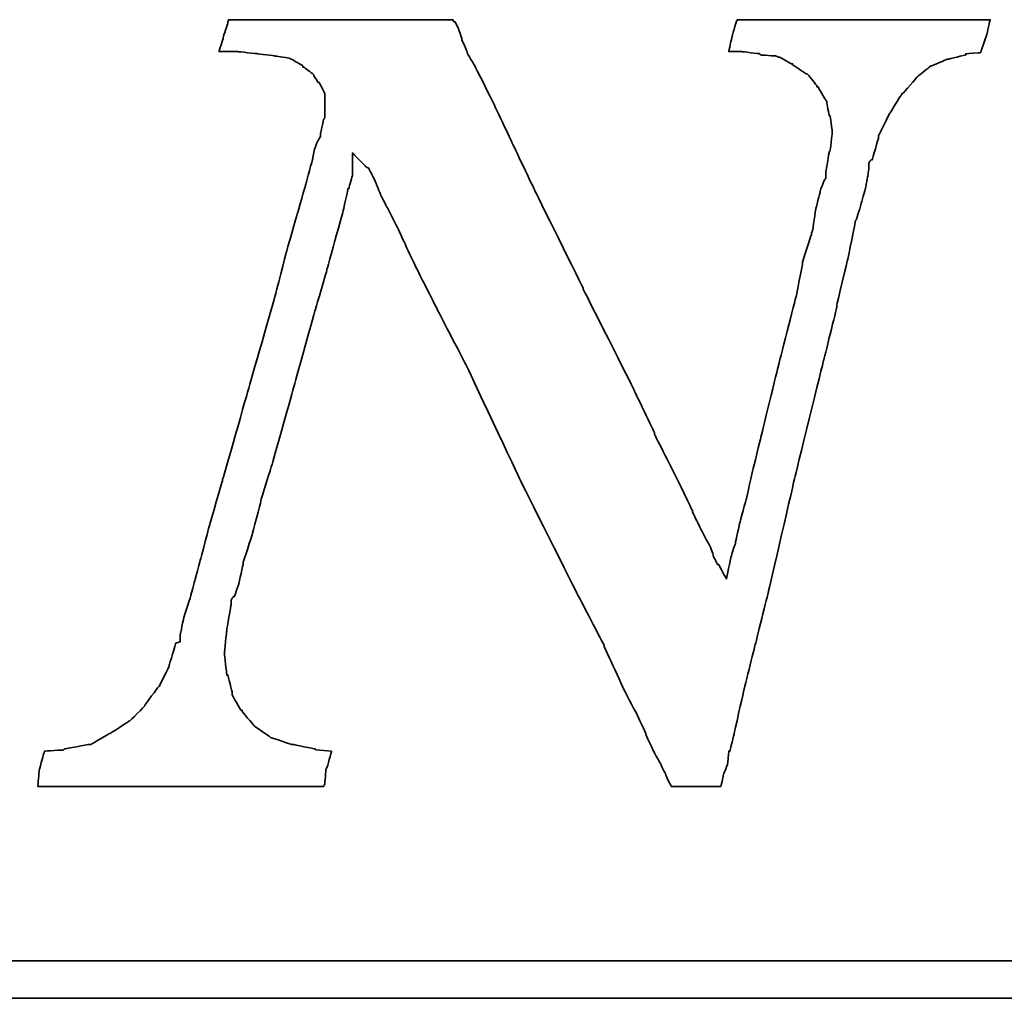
# Model space of a CAD drawing. Header units: millimetres. Extents: x 16 to 337, y -29 to 65.
# Tile 47 of 53: x 270.28 to 272.62, y 1.74 to 4.07. Entities that reach past the tile are written whole.
import ezdxf

# ---------------------------------------------------------------- set-up
doc = ezdxf.new("R2010")
doc.units = ezdxf.units.MM
doc.header["$LTSCALE"] = 0.15
doc.layers.add('DIM', color=4, linetype='CONTINUOUS')
doc.layers.add('layer 1', color=7, linetype='CONTINUOUS')

# ---------------------------------------------------------------- blocks, each defined once
blk = doc.blocks.new('TBI MOTION logo(完整正式版)')
at = {"layer": 'layer 1', "color": 22, "lineweight": 35}
for points, knots in [([(58.92625, -7.91875), (58.92625, -7.91875), (58.58625, -7.89375), (58.58625, -7.89375), (58.58625, -7.89375), (58.58625, -7.89375), (58.56625, -7.87125), (58.56625, -7.87125), (58.56625, -7.87125), (58.56625, -7.87125), (58.08375, -7.77375), (58.08375, -7.77375), (58.08375, -7.77375), (58.08375, -7.77375), (58.06125, -7.77375), (58.06125, -7.77375), (58.06125, -7.77375), (58.06125, -7.77375), (57.62625, -7.63125), (57.62625, -7.63125), (57.62625, -7.63125), (57.62625, -7.63125), (57.60625, -7.63125), (57.60625, -7.63125), (57.60625, -7.63125), (57.60625, -7.63125), (57.58125, -7.60625), (57.58125, -7.60625), (57.58125, -7.60625), (57.58125, -7.60625), (57.26625, -7.38875), (57.26625, -7.38875), (57.26625, -7.38875), (57.26625, -7.38875), (57.24625, -7.36875), (57.24625, -7.36875), (57.24625, -7.36875), (57.24625, -7.36875), (57.22125, -7.34375), (57.22125, -7.34375), (57.22125, -7.34375), (57.22125, -7.34375), (56.98125, -7.05375), (56.98125, -7.05375), (56.98125, -7.05375), (56.98125, -7.05375), (56.98125, -7.02875), (56.98125, -7.02875), (56.98125, -7.02875), (56.98125, -7.02875), (56.95625, -7.02875), (56.95625, -7.02875), (56.95625, -7.02875), (56.95625, -7.02875), (56.76625, -6.69625), (56.76625, -6.69625), (56.76625, -6.69625), (56.76625, -6.69625), (56.76625, -6.67125), (56.76625, -6.67125), (56.76625, -6.67125), (56.76625, -6.67125), (56.76625, -6.64875), (56.76625, -6.64875), (56.76625, -6.64875), (56.76625, -6.64875), (56.67125, -6.26375), (56.67125, -6.26375), (56.67125, -6.26375), (56.67125, -6.26375), (56.64625, -6.26375), (56.64625, -6.26375), (56.64625, -6.26375), (56.64625, -6.26375), (56.64625, -6.23875), (56.64625, -6.23875), (56.64625, -6.23875), (56.64625, -6.23875), (56.59625, -5.80875), (56.59625, -5.80875), (56.59625, -5.80875), (56.59625, -5.80875), (56.59625, -5.78375), (56.59625, -5.78375), (56.59625, -5.78375), (56.59625, -5.78375), (56.64625, -5.30375), (56.64625, -5.30375), (56.64625, -5.30375), (56.64625, -5.30375), (56.64625, -5.27875), (56.64625, -5.27875), (56.64625, -5.27875), (56.64625, -5.27875), (56.74125, -4.72875), (56.74125, -4.72875), (56.74125, -4.72875), (56.74125, -4.72875), (56.74125, -4.67875), (56.74125, -4.67875), (56.74125, -4.67875), (56.74125, -4.67875), (56.74125, -4.63375), (56.74125, -4.63375), (56.74125, -4.63375), (56.74125, -4.63375), (56.79125, -4.55875), (56.79125, -4.55875), (56.79125, -4.55875), (56.79125, -4.55875), (56.81125, -4.55875), (56.81125, -4.55875), (56.81125, -4.55875), (56.81125, -4.55875), (56.91125, -4.27375), (56.91125, -4.27375), (56.91125, -4.27375), (56.91125, -4.27375), (57.00625, -3.83874), (57.00625, -3.83874), (57.00625, -3.83874), (57.00625, -3.83874), (57.00625, -3.81374), (57.00625, -3.81374), (57.00625, -3.81374), (57.00625, -3.81374), (57.19875, -3.21374), (57.19875, -3.21374), (57.19875, -3.21374), (57.19875, -3.21374), (57.38625, -2.49625), (57.38625, -2.49625), (57.38625, -2.49625), (57.38625, -2.49625), (57.38625, -2.47374), (57.38625, -2.47374), (57.38625, -2.47374), (57.38625, -2.47374), (57.62625, -1.70375), (57.62625, -1.70375), (57.62625, -1.70375), (57.62625, -1.70375), (58.10625, 0.00125), (58.10625, 0.00125), (58.10625, 0.00125), (58.10625, 0.00125), (58.58625, 1.72625), (58.58625, 1.72625), (58.58625, 1.72625), (58.58625, 1.72625), (58.82625, 2.54125), (58.82625, 2.54125), (58.82625, 2.54125), (58.82625, 2.54125), (58.82625, 2.56374), (58.82625, 2.56374), (58.82625, 2.56374), (58.82625, 2.56374), (59.02125, 3.26125), (59.02125, 3.26125), (59.02125, 3.26125), (59.02125, 3.26125), (59.18625, 3.86125), (59.18625, 3.86125), (59.18625, 3.86125), (59.18625, 3.86125), (59.28625, 4.31875), (59.28625, 4.31875), (59.28625, 4.31875), (59.28625, 4.31875), (59.30625, 4.31875), (59.30625, 4.31875), (59.30625, 4.31875), (59.30625, 4.31875), (59.30625, 4.34125), (59.30625, 4.34125), (59.30625, 4.34125), (59.30625, 4.34125), (59.38125, 4.60625), (59.38125, 4.60625), (59.38125, 4.60625), (59.38125, 4.60625), (59.38125, 4.65125), (59.38125, 4.65125), (59.38125, 4.65125), (59.38125, 4.65125), (59.38125, 5.08625), (59.38125, 5.08625), (59.38125, 5.08625), (59.38125, 5.08625), (59.66625, 4.79624), (59.66625, 4.79624), (59.66625, 4.79624), (59.66625, 4.79624), (59.74125, 4.75124), (59.74125, 4.75124), (59.74125, 4.75124), (59.74125, 4.75124), (59.74125, 4.72624), (59.74125, 4.72624), (59.74125, 4.72624), (59.74125, 4.72624), (59.76125, 4.70124), (59.76125, 4.70124), (59.76125, 4.70124), (59.76125, 4.70124), (59.81125, 4.60625), (59.81125, 4.60625), (59.81125, 4.60625), (59.81125, 4.60625), (59.90625, 4.41125), (59.90625, 4.41125), (59.90625, 4.41125), (59.90625, 4.41125), (59.90625, 4.39125), (59.90625, 4.39125), (59.90625, 4.39125), (59.90625, 4.39125), (60.00375, 4.15124), (60.00375, 4.15124), (60.00375, 4.15124), (60.00375, 4.15124), (60.14625, 3.88374), (60.14625, 3.88374), (60.14625, 3.88374), (60.14625, 3.88374), (60.34125, 3.50124), (60.34125, 3.50124), (60.34125, 3.50124), (60.34125, 3.50124), (60.53125, 3.09125), (60.53125, 3.09125), (60.53125, 3.09125), (60.53125, 3.09125), (60.74625, 2.63625), (60.74625, 2.63625), (60.74625, 2.63625), (60.74625, 2.63625), (61.25125, 1.63124), (61.25125, 1.63124), (61.25125, 1.63124), (61.25125, 1.63124), (61.85125, 0.47625), (61.85125, 0.47625), (61.85125, 0.47625), (61.85125, 0.47625), (63.02625, -2.01874), (63.02625, -2.01874), (63.02625, -2.01874), (63.02625, -2.01874), (64.27625, -4.51374), (64.27625, -4.51374), (64.27625, -4.51374), (64.27625, -4.51374), (64.85125, -5.61375), (64.85125, -5.61375), (64.85125, -5.61375), (64.85125, -5.61375), (64.85125, -5.64125), (64.85125, -5.64125), (64.85125, -5.64125), (64.85125, -5.64125), (65.32875, -6.67125), (65.32875, -6.67125), (65.32875, -6.67125), (65.32875, -6.67125), (65.57125, -7.12875), (65.57125, -7.12875), (65.57125, -7.12875), (65.57125, -7.12875), (65.76125, -7.53625), (65.76125, -7.53625), (65.76125, -7.53625), (65.76125, -7.53625), (65.76125, -7.55625), (65.76125, -7.55625), (65.76125, -7.55625), (65.76125, -7.55625), (65.90375, -7.87125), (65.90375, -7.87125), (65.90375, -7.87125), (65.90375, -7.87125), (66.07125, -8.18125), (66.07125, -8.18125), (66.07125, -8.18125), (66.07125, -8.18125), (66.19125, -8.42375), (66.19125, -8.42375), (66.19125, -8.42375), (66.19125, -8.42375), (66.19125, -8.44375), (66.19125, -8.44375), (66.19125, -8.44375), (66.19125, -8.44375), (66.29125, -8.63875), (66.29125, -8.63875), (66.29125, -8.63875), (66.29125, -8.63875), (66.31125, -8.68625), (66.31125, -8.68625), (66.31125, -8.68625), (66.31125, -8.68625), (66.38375, -8.68625), (66.38375, -8.68625), (66.38375, -8.68625), (66.38375, -8.68625), (66.84125, -8.68625), (66.84125, -8.68625), (66.84125, -8.68625), (66.84125, -8.68625), (67.29625, -8.68625), (67.29625, -8.68625), (67.29625, -8.68625), (67.29625, -8.68625), (67.36625, -8.68625), (67.36625, -8.68625), (67.36625, -8.68625), (67.36625, -8.68625), (67.39125, -8.68625), (67.39125, -8.68625), (67.39125, -8.68625), (67.39125, -8.68625), (67.44125, -8.46875), (67.44125, -8.46875), (67.44125, -8.46875), (67.44125, -8.46875), (67.44125, -8.44375), (67.44125, -8.44375), (67.44125, -8.44375), (67.44125, -8.44375), (67.53625, -8.20375), (67.53625, -8.20375), (67.53625, -8.20375), (67.53625, -8.20375), (67.56125, -7.94375), (67.56125, -7.94375), (67.56125, -7.94375), (67.56125, -7.94375), (67.56125, -7.91875), (67.56125, -7.91875), (67.56125, -7.91875), (67.56125, -7.91875), (67.58625, -7.91875), (67.58625, -7.91875), (67.58625, -7.91875), (67.58625, -7.91875), (67.68125, -7.53625), (67.68125, -7.53625), (67.68125, -7.53625), (67.68125, -7.53625), (67.87375, -6.67125), (67.87375, -6.67125), (67.87375, -6.67125), (67.87375, -6.67125), (68.13625, -5.61375), (68.13625, -5.61375), (68.13625, -5.61375), (68.13625, -5.61375), (68.42375, -4.46374), (68.42375, -4.46374), (68.42375, -4.46374), (68.42375, -4.46374), (68.99875, -1.96874), (68.99875, -1.96874), (68.99875, -1.96874), (68.99875, -1.96874), (69.62625, 0.57625), (69.62625, 0.57625), (69.62625, 0.57625), (69.62625, 0.57625), (69.91125, 1.72625), (69.91125, 1.72625), (69.91125, 1.72625), (69.91125, 1.72625), (69.91125, 1.77625), (69.91125, 1.77625), (69.91125, 1.77625), (69.91125, 1.77625), (70.15125, 2.78124), (70.15125, 2.78124), (70.15125, 2.78124), (70.15125, 2.78124), (70.32125, 3.62125), (70.32125, 3.62125), (70.32125, 3.62125), (70.32125, 3.62125), (70.34125, 3.64625), (70.34125, 3.64625), (70.34125, 3.64625), (70.34125, 3.64625), (70.44125, 3.98125), (70.44125, 3.98125), (70.44125, 3.98125), (70.44125, 3.98125), (70.53625, 4.31875), (70.53625, 4.31875), (70.53625, 4.31875), (70.53625, 4.31875), (70.58125, 4.55875), (70.58125, 4.55875), (70.58125, 4.55875), (70.58125, 4.55875), (70.60625, 4.72624), (70.60625, 4.72624), (70.60625, 4.72624), (70.60625, 4.72624), (70.60625, 4.79624), (70.60625, 4.79624), (70.60625, 4.79624), (70.60625, 4.79624), (70.60625, 4.87125), (70.60625, 4.87125), (70.60625, 4.87125), (70.60625, 4.87125), (70.65625, 4.94125), (70.65625, 4.94125), (70.65625, 4.94125), (70.65625, 4.94125), (70.68125, 4.94125), (70.68125, 4.94125), (70.68125, 4.94125), (70.68125, 4.94125), (70.82125, 5.42125), (70.82125, 5.42125), (70.82125, 5.42125), (70.82125, 5.42125), (70.82125, 5.44625), (70.82125, 5.44625), (70.82125, 5.44625), (70.82125, 5.44625), (70.82125, 5.47125), (70.82125, 5.47125), (70.82125, 5.47125), (70.82125, 5.47125), (71.06125, 5.94625), (71.06125, 5.94625), (71.06125, 5.94625), (71.06125, 5.94625), (71.30125, 6.33124), (71.30125, 6.33124), (71.30125, 6.33124), (71.30125, 6.33124), (71.32625, 6.35625), (71.32625, 6.35625), (71.32625, 6.35625), (71.32625, 6.35625), (71.32625, 6.38124), (71.32625, 6.38124), (71.32625, 6.38124), (71.32625, 6.38124), (71.35125, 6.38124), (71.35125, 6.38124), (71.35125, 6.38124), (71.35125, 6.38124), (71.66125, 6.74125), (71.66125, 6.74125), (71.66125, 6.74125), (71.66125, 6.74125), (71.68625, 6.76625), (71.68625, 6.76625), (71.68625, 6.76625), (71.68625, 6.76625), (71.92625, 6.95624), (71.92625, 6.95624), (71.92625, 6.95624), (71.92625, 6.95624), (71.95125, 6.98125), (71.95125, 6.98125), (71.95125, 6.98125), (71.95125, 6.98125), (71.97625, 6.98125), (71.97625, 6.98125), (71.97625, 6.98125), (71.97625, 6.98125), (72.31125, 7.12624), (72.31125, 7.12624), (72.31125, 7.12624), (72.31125, 7.12624), (72.33375, 7.12624), (72.33375, 7.12624), (72.33375, 7.12624), (72.33375, 7.12624), (72.71625, 7.21875), (72.71625, 7.21875), (72.71625, 7.21875), (72.71625, 7.21875), (72.71625, 7.24624), (72.71625, 7.24624), (72.71625, 7.24624), (72.71625, 7.24624), (72.74125, 7.24624), (72.74125, 7.24624), (72.74125, 7.24624), (72.74125, 7.24624), (73.03124, 7.26624), (73.03124, 7.26624), (73.03124, 7.26624), (73.03124, 7.26624), (73.05375, 7.29125), (73.05375, 7.29125), (73.05375, 7.29125), (73.05375, 7.29125), (73.05375, 7.31625), (73.05375, 7.31625), (73.05375, 7.31625), (73.05375, 7.31625), (73.17625, 7.67625), (73.17625, 7.67625), (73.17625, 7.67625), (73.17625, 7.67625), (73.24625, 7.98625), (73.24625, 7.98625), (73.24625, 7.98625), (73.24625, 7.98625), (73.19625, 7.98625), (73.19625, 7.98625), (73.19625, 7.98625), (73.19625, 7.98625), (72.93625, 7.98625), (72.93625, 7.98625), (72.93625, 7.98625), (72.93625, 7.98625), (72.55125, 7.98625), (72.55125, 7.98625), (72.55125, 7.98625), (72.55125, 7.98625), (72.09625, 7.98625), (72.09625, 7.98625), (72.09625, 7.98625), (72.09625, 7.98625), (71.64125, 7.98625), (71.64125, 7.98625), (71.64125, 7.98625), (71.64125, 7.98625), (70.53625, 7.98625), (70.53625, 7.98625), (70.53625, 7.98625), (70.53625, 7.98625), (69.47875, 7.98625), (69.47875, 7.98625), (69.47875, 7.98625), (69.47875, 7.98625), (68.95125, 7.98625), (68.95125, 7.98625), (68.95125, 7.98625), (68.95125, 7.98625), (68.52125, 7.98625), (68.52125, 7.98625), (68.52125, 7.98625), (68.52125, 7.98625), (68.13625, 7.98625), (68.13625, 7.98625), (68.13625, 7.98625), (68.13625, 7.98625), (67.87375, 7.98625), (67.87375, 7.98625), (67.87375, 7.98625), (67.87375, 7.98625), (67.75125, 7.98625), (67.75125, 7.98625), (67.75125, 7.98625), (67.75125, 7.98625), (67.72625, 7.94125), (67.72625, 7.94125), (67.72625, 7.94125), (67.72625, 7.94125), (67.63125, 7.60625), (67.63125, 7.60625), (67.63125, 7.60625), (67.63125, 7.60625), (67.56125, 7.29125), (67.56125, 7.29125), (67.56125, 7.29125), (67.56125, 7.29125), (67.72625, 7.29125), (67.72625, 7.29125), (67.72625, 7.29125), (67.72625, 7.29125), (67.82625, 7.29125), (67.82625, 7.29125), (67.82625, 7.29125), (67.82625, 7.29125), (67.84625, 7.29125), (67.84625, 7.29125), (67.84625, 7.29125), (67.84625, 7.29125), (68.23125, 7.24624), (68.23125, 7.24624), (68.23125, 7.24624), (68.23125, 7.24624), (68.25875, 7.21875), (68.25875, 7.21875), (68.25875, 7.21875), (68.25875, 7.21875), (68.59125, 7.19624), (68.59125, 7.19624), (68.59125, 7.19624), (68.59125, 7.19624), (68.64125, 7.17125), (68.64125, 7.17125), (68.64125, 7.17125), (68.64125, 7.17125), (68.66625, 7.17125), (68.66625, 7.17125), (68.66625, 7.17125), (68.66625, 7.17125), (68.92625, 7.02624), (68.92625, 7.02624), (68.92625, 7.02624), (68.92625, 7.02624), (68.95125, 7.02624), (68.95125, 7.02624), (68.95125, 7.02624), (68.95125, 7.02624), (68.95125, 7.00624), (68.95125, 7.00624), (68.95125, 7.00624), (68.95125, 7.00624), (69.23875, 6.81125), (69.23875, 6.81125), (69.23875, 6.81125), (69.23875, 6.81125), (69.26625, 6.81125), (69.26625, 6.81125), (69.26625, 6.81125), (69.26625, 6.81125), (69.28625, 6.78625), (69.28625, 6.78625), (69.28625, 6.78625), (69.28625, 6.78625), (69.47875, 6.54875), (69.47875, 6.54875), (69.47875, 6.54875), (69.47875, 6.54875), (69.47875, 6.52375), (69.47875, 6.52375), (69.47875, 6.52375), (69.47875, 6.52375), (69.50625, 6.52375), (69.50625, 6.52375), (69.50625, 6.52375), (69.50625, 6.52375), (69.67125, 6.23625), (69.67125, 6.23625), (69.67125, 6.23625), (69.67125, 6.23625), (69.69375, 6.21125), (69.69375, 6.21125), (69.69375, 6.21125), (69.69375, 6.21125), (69.69375, 6.18625), (69.69375, 6.18625), (69.69375, 6.18625), (69.69375, 6.18625), (69.74625, 5.89875), (69.74625, 5.89875), (69.74625, 5.89875), (69.74625, 5.89875), (69.76625, 5.89875), (69.76625, 5.89875), (69.76625, 5.89875), (69.76625, 5.89875), (69.81375, 5.56625), (69.81375, 5.56625), (69.81375, 5.56625), (69.81375, 5.56625), (69.81375, 5.54125), (69.81375, 5.54125), (69.81375, 5.54125), (69.81375, 5.54125), (69.81375, 5.51625), (69.81375, 5.51625), (69.81375, 5.51625), (69.81375, 5.51625), (69.76625, 5.13125), (69.76625, 5.13125), (69.76625, 5.13125), (69.76625, 5.13125), (69.74625, 5.10874), (69.74625, 5.10874), (69.74625, 5.10874), (69.74625, 5.10874), (69.67125, 4.65125), (69.67125, 4.65125), (69.67125, 4.65125), (69.67125, 4.65125), (69.67125, 4.55875), (69.67125, 4.55875), (69.67125, 4.55875), (69.67125, 4.55875), (69.67125, 4.53125), (69.67125, 4.53125), (69.67125, 4.53125), (69.67125, 4.53125), (69.64625, 4.50874), (69.64625, 4.50874), (69.64625, 4.50874), (69.64625, 4.50874), (69.55125, 4.27125), (69.55125, 4.27125), (69.55125, 4.27125), (69.55125, 4.27125), (69.55125, 4.24625), (69.55125, 4.24625), (69.55125, 4.24625), (69.55125, 4.24625), (69.45375, 3.86125), (69.45375, 3.86125), (69.45375, 3.86125), (69.45375, 3.86125), (69.38625, 3.40624), (69.38625, 3.40624), (69.38625, 3.40624), (69.38625, 3.40624), (69.35875, 3.33125), (69.35875, 3.33125), (69.35875, 3.33125), (69.35875, 3.33125), (69.35875, 3.30875), (69.35875, 3.30875), (69.35875, 3.30875), (69.35875, 3.30875), (69.16625, 2.71125), (69.16625, 2.71125), (69.16625, 2.71125), (69.16625, 2.71125), (69.16625, 2.66375), (69.16625, 2.66375), (69.16625, 2.66375), (69.16625, 2.66375), (69.02625, 1.96374), (69.02625, 1.96374), (69.02625, 1.96374), (69.02625, 1.96374), (68.64125, 0.45624), (68.64125, 0.45624), (68.64125, 0.45624), (68.64125, 0.45624), (68.25875, -1.10625), (68.25875, -1.10625), (68.25875, -1.10625), (68.25875, -1.10625), (68.08625, -1.80125), (68.08625, -1.80125), (68.08625, -1.80125), (68.08625, -1.80125), (67.94625, -2.42625), (67.94625, -2.42625), (67.94625, -2.42625), (67.94625, -2.42625), (67.80125, -2.95375), (67.80125, -2.95375), (67.80125, -2.95375), (67.80125, -2.95375), (67.70625, -3.38375), (67.70625, -3.38375), (67.70625, -3.38375), (67.70625, -3.38375), (67.70625, -3.40875), (67.70625, -3.40875), (67.70625, -3.40875), (67.70625, -3.40875), (67.63125, -3.62375), (67.63125, -3.62375), (67.63125, -3.62375), (67.63125, -3.62375), (67.60625, -3.72125), (67.60625, -3.72125), (67.60625, -3.72125), (67.60625, -3.72125), (67.51125, -4.17375), (67.51125, -4.17375), (67.51125, -4.17375), (67.51125, -4.17375), (67.34625, -3.86374), (67.34625, -3.86374), (67.34625, -3.86374), (67.34625, -3.86374), (67.32125, -3.86374), (67.32125, -3.86374), (67.32125, -3.86374), (67.32125, -3.86374), (67.27125, -3.76874), (67.27125, -3.76874), (67.27125, -3.76874), (67.27125, -3.76874), (67.22625, -3.67374), (67.22625, -3.67374), (67.22625, -3.67374), (67.22625, -3.67374), (67.22625, -3.64875), (67.22625, -3.64875), (67.22625, -3.64875), (67.22625, -3.64875), (67.15125, -3.45375), (67.15125, -3.45375), (67.15125, -3.45375), (67.15125, -3.45375), (67.05625, -3.28875), (67.05625, -3.28875), (67.05625, -3.28875), (67.05625, -3.28875), (66.91125, -3.00125), (66.91125, -3.00125), (66.91125, -3.00125), (66.91125, -3.00125), (66.77125, -2.71375), (66.77125, -2.71375), (66.77125, -2.71375), (66.77125, -2.71375), (66.77125, -2.68875), (66.77125, -2.68875), (66.77125, -2.68875), (66.77125, -2.68875), (66.41125, -1.94374), (66.41125, -1.94374), (66.41125, -1.94374), (66.41125, -1.94374), (65.95125, -1.03375), (65.95125, -1.03375), (65.95125, -1.03375), (65.95125, -1.03375), (65.95125, -1.00875), (65.95125, -1.00875), (65.95125, -1.00875), (65.95125, -1.00875), (65.49625, -0.04874), (65.49625, -0.04874), (65.49625, -0.04874), (65.49625, -0.04874), (64.39375, 2.13624), (64.39375, 2.13624), (64.39375, 2.13624), (64.39375, 2.13624), (64.39375, 2.15624), (64.39375, 2.15624), (64.39375, 2.15624), (64.39375, 2.15624), (63.33625, 4.29125), (63.33625, 4.29125), (63.33625, 4.29125), (63.33625, 4.29125), (62.85625, 5.30125), (62.85625, 5.30125), (62.85625, 5.30125), (62.85625, 5.30125), (62.42625, 6.21125), (62.42625, 6.21125), (62.42625, 6.21125), (62.42625, 6.21125), (62.04125, 6.98125), (62.04125, 6.98125), (62.04125, 6.98125), (62.04125, 6.98125), (61.87375, 7.26624), (61.87375, 7.26624), (61.87375, 7.26624), (61.87375, 7.26624), (61.87375, 7.29125), (61.87375, 7.29125), (61.87375, 7.29125), (61.87375, 7.29125), (61.75625, 7.55625), (61.75625, 7.55625), (61.75625, 7.55625), (61.75625, 7.55625), (61.75625, 7.58124), (61.75625, 7.58124), (61.75625, 7.58124), (61.75625, 7.58124), (61.68375, 7.79375), (61.68375, 7.79375), (61.68375, 7.79375), (61.68375, 7.79375), (61.61125, 7.94125), (61.61125, 7.94125), (61.61125, 7.94125), (61.61125, 7.94125), (61.58625, 7.94125), (61.58625, 7.94125), (61.58625, 7.94125), (61.58625, 7.94125), (61.56375, 7.98625), (61.56375, 7.98625), (61.56375, 7.98625), (61.56375, 7.98625), (61.41875, 7.98625), (61.41875, 7.98625), (61.41875, 7.98625), (61.41875, 7.98625), (61.18125, 7.98625), (61.18125, 7.98625), (61.18125, 7.98625), (61.18125, 7.98625), (60.84125, 7.98625), (60.84125, 7.98625), (60.84125, 7.98625), (60.84125, 7.98625), (60.02625, 7.98625), (60.02625, 7.98625), (60.02625, 7.98625), (60.02625, 7.98625), (59.11625, 7.98625), (59.11625, 7.98625), (59.11625, 7.98625), (59.11625, 7.98625), (58.15625, 7.98625), (58.15625, 7.98625), (58.15625, 7.98625), (58.15625, 7.98625), (57.34125, 7.98625), (57.34125, 7.98625), (57.34125, 7.98625), (57.34125, 7.98625), (57.00625, 7.98625), (57.00625, 7.98625), (57.00625, 7.98625), (57.00625, 7.98625), (56.76625, 7.98625), (56.76625, 7.98625), (56.76625, 7.98625), (56.76625, 7.98625), (56.69125, 7.98625), (56.69125, 7.98625), (56.69125, 7.98625), (56.69125, 7.98625), (56.67125, 7.94125), (56.67125, 7.94125), (56.67125, 7.94125), (56.67125, 7.94125), (56.67125, 7.91625), (56.67125, 7.91625), (56.67125, 7.91625), (56.67125, 7.91625), (56.57125, 7.60625), (56.57125, 7.60625), (56.57125, 7.60625), (56.57125, 7.60625), (56.57125, 7.58124), (56.57125, 7.58124), (56.57125, 7.58124), (56.57125, 7.58124), (56.47625, 7.29125), (56.47625, 7.29125), (56.47625, 7.29125), (56.47625, 7.29125), (56.57125, 7.29125), (56.57125, 7.29125), (56.57125, 7.29125), (56.57125, 7.29125), (56.76625, 7.29125), (56.76625, 7.29125), (56.76625, 7.29125), (56.76625, 7.29125), (56.86125, 7.29125), (56.86125, 7.29125), (56.86125, 7.29125), (56.86125, 7.29125), (56.88625, 7.29125), (56.88625, 7.29125), (56.88625, 7.29125), (56.88625, 7.29125), (57.31625, 7.24624), (57.31625, 7.24624), (57.31625, 7.24624), (57.31625, 7.24624), (57.70125, 7.19624), (57.70125, 7.19624), (57.70125, 7.19624), (57.70125, 7.19624), (57.72625, 7.19624), (57.72625, 7.19624), (57.72625, 7.19624), (57.72625, 7.19624), (58.01125, 7.14624), (58.01125, 7.14624), (58.01125, 7.14624), (58.01125, 7.14624), (58.03625, 7.12624), (58.03625, 7.12624), (58.03625, 7.12624), (58.03625, 7.12624), (58.06125, 7.12624), (58.06125, 7.12624), (58.06125, 7.12624), (58.06125, 7.12624), (58.30125, 6.98125), (58.30125, 6.98125), (58.30125, 6.98125), (58.30125, 6.98125), (58.30125, 6.95624), (58.30125, 6.95624), (58.30125, 6.95624), (58.30125, 6.95624), (58.32375, 6.95624), (58.32375, 6.95624), (58.32375, 6.95624), (58.32375, 6.95624), (58.51625, 6.81125), (58.51625, 6.81125), (58.51625, 6.81125), (58.51625, 6.81125), (58.54125, 6.78625), (58.54125, 6.78625), (58.54125, 6.78625), (58.54125, 6.78625), (58.54125, 6.76625), (58.54125, 6.76625), (58.54125, 6.76625), (58.54125, 6.76625), (58.63625, 6.62124), (58.63625, 6.62124), (58.63625, 6.62124), (58.63625, 6.62124), (58.65875, 6.62124), (58.65875, 6.62124), (58.65875, 6.62124), (58.65875, 6.62124), (58.75625, 6.42625), (58.75625, 6.42625), (58.75625, 6.42625), (58.75625, 6.42625), (58.77875, 6.38124), (58.77875, 6.38124), (58.77875, 6.38124), (58.77875, 6.38124), (58.77875, 6.33124), (58.77875, 6.33124), (58.77875, 6.33124), (58.77875, 6.33124), (58.77875, 6.09125), (58.77875, 6.09125), (58.77875, 6.09125), (58.77875, 6.09125), (58.77875, 5.85125), (58.77875, 5.85125), (58.77875, 5.85125), (58.77875, 5.85125), (58.75625, 5.82625), (58.75625, 5.82625), (58.75625, 5.82625), (58.75625, 5.82625), (58.68625, 5.51625), (58.68625, 5.51625), (58.68625, 5.51625), (58.68625, 5.51625), (58.68625, 5.47125), (58.68625, 5.47125), (58.68625, 5.47125), (58.68625, 5.47125), (58.68625, 5.44625), (58.68625, 5.44625), (58.68625, 5.44625), (58.68625, 5.44625), (58.65875, 5.39625), (58.65875, 5.39625), (58.65875, 5.39625), (58.65875, 5.39625), (58.61125, 5.32624), (58.61125, 5.32624), (58.61125, 5.32624), (58.61125, 5.32624), (58.56625, 5.20375), (58.56625, 5.20375), (58.56625, 5.20375), (58.56625, 5.20375), (58.51625, 4.99125), (58.51625, 4.99125), (58.51625, 4.99125), (58.51625, 4.99125), (58.51625, 4.96625), (58.51625, 4.96625), (58.51625, 4.96625), (58.51625, 4.96625), (58.37125, 4.43625), (58.37125, 4.43625), (58.37125, 4.43625), (58.37125, 4.43625), (58.18125, 3.76625), (58.18125, 3.76625), (58.18125, 3.76625), (58.18125, 3.76625), (57.94125, 2.92624), (57.94125, 2.92624), (57.94125, 2.92624), (57.94125, 2.92624), (57.70125, 1.98874), (57.70125, 1.98874), (57.70125, 1.98874), (57.70125, 1.98874), (57.12625, -0.02374), (57.12625, -0.02374), (57.12625, -0.02374), (57.12625, -0.02374), (56.55125, -2.03875), (56.55125, -2.03875), (56.55125, -2.03875), (56.55125, -2.03875), (56.28625, -2.95375), (56.28625, -2.95375), (56.28625, -2.95375), (56.28625, -2.95375), (56.07125, -3.76874), (56.07125, -3.76874), (56.07125, -3.76874), (56.07125, -3.76874), (55.87625, -4.48874), (55.87625, -4.48874), (55.87625, -4.48874), (55.87625, -4.48874), (55.87625, -4.51374), (55.87625, -4.51374), (55.87625, -4.51374), (55.87625, -4.51374), (55.71125, -5.01625), (55.71125, -5.01625), (55.71125, -5.01625), (55.71125, -5.01625), (55.66125, -5.25375), (55.66125, -5.25375), (55.66125, -5.25375), (55.66125, -5.25375), (55.66125, -5.27875), (55.66125, -5.27875), (55.66125, -5.27875), (55.66125, -5.27875), (55.63625, -5.37375), (55.63625, -5.37375), (55.63625, -5.37375), (55.63625, -5.37375), (55.63625, -5.42375), (55.63625, -5.42375), (55.63625, -5.42375), (55.63625, -5.42375), (55.63625, -5.54125), (55.63625, -5.54125), (55.63625, -5.54125), (55.63625, -5.54125), (55.54125, -5.56875), (55.54125, -5.56875), (55.54125, -5.56875), (55.54125, -5.56875), (55.39625, -6.04875), (55.39625, -6.04875), (55.39625, -6.04875), (55.39625, -6.04875), (55.39625, -6.06875), (55.39625, -6.06875), (55.39625, -6.06875), (55.39625, -6.06875), (55.18125, -6.50375), (55.18125, -6.50375), (55.18125, -6.50375), (55.18125, -6.50375), (55.15625, -6.52875), (55.15625, -6.52875), (55.15625, -6.52875), (55.15625, -6.52875), (54.86875, -6.91125), (54.86875, -6.91125), (54.86875, -6.91125), (54.86875, -6.91125), (54.86875, -6.93375), (54.86875, -6.93375), (54.86875, -6.93375), (54.86875, -6.93375), (54.53125, -7.26875), (54.53125, -7.26875), (54.53125, -7.26875), (54.53125, -7.26875), (54.51125, -7.26875), (54.51125, -7.26875), (54.51125, -7.26875), (54.51125, -7.26875), (54.48625, -7.29625), (54.48625, -7.29625), (54.48625, -7.29625), (54.48625, -7.29625), (54.10375, -7.53625), (54.10375, -7.53625), (54.10375, -7.53625), (54.10375, -7.53625), (53.69625, -7.77375), (53.69625, -7.77375), (53.69625, -7.77375), (53.69625, -7.77375), (53.67125, -7.77375), (53.67125, -7.77375), (53.67125, -7.77375), (53.67125, -7.77375), (53.64625, -7.77375), (53.64625, -7.77375), (53.64625, -7.77375), (53.64625, -7.77375), (53.11625, -7.87125), (53.11625, -7.87125), (53.11625, -7.87125), (53.11625, -7.87125), (53.09625, -7.89375), (53.09625, -7.89375), (53.09625, -7.89375), (53.09625, -7.89375), (52.68625, -7.91875), (52.68625, -7.91875), (52.68625, -7.91875), (52.68625, -7.91875), (52.66125, -7.99125), (52.66125, -7.99125), (52.66125, -7.99125), (52.66125, -7.99125), (52.56625, -8.34875), (52.56625, -8.34875), (52.56625, -8.34875), (52.56625, -8.34875), (52.54125, -8.68625), (52.54125, -8.68625), (52.54125, -8.68625), (52.54125, -8.68625), (52.58875, -8.68625), (52.58875, -8.68625), (52.58875, -8.68625), (52.58875, -8.68625), (52.87625, -8.68625), (52.87625, -8.68625), (52.87625, -8.68625), (52.87625, -8.68625), (53.33625, -8.68625), (53.33625, -8.68625), (53.33625, -8.68625), (53.33625, -8.68625), (53.79125, -8.68625), (53.79125, -8.68625), (53.79125, -8.68625), (53.79125, -8.68625), (54.36625, -8.68625), (54.36625, -8.68625), (54.36625, -8.68625), (54.36625, -8.68625), (55.59125, -8.68625), (55.59125, -8.68625), (55.59125, -8.68625), (55.59125, -8.68625), (56.76625, -8.68625), (56.76625, -8.68625), (56.76625, -8.68625), (56.76625, -8.68625), (57.34125, -8.68625), (57.34125, -8.68625), (57.34125, -8.68625), (57.34125, -8.68625), (57.82125, -8.68625), (57.82125, -8.68625), (57.82125, -8.68625), (57.82125, -8.68625), (58.25125, -8.68625), (58.25125, -8.68625), (58.25125, -8.68625), (58.25125, -8.68625), (58.58625, -8.68625), (58.58625, -8.68625), (58.58625, -8.68625), (58.58625, -8.68625), (58.75625, -8.68625), (58.75625, -8.68625), (58.75625, -8.68625), (58.75625, -8.68625), (58.77875, -8.63875), (58.77875, -8.63875), (58.77875, -8.63875), (58.77875, -8.63875), (58.80625, -8.30375), (58.80625, -8.30375), (58.80625, -8.30375), (58.80625, -8.30375), (58.82625, -8.27875), (58.82625, -8.27875), (58.82625, -8.27875), (58.82625, -8.27875), (58.92625, -7.91875), (58.92625, -7.91875)], [0, 0, 0, 0, 0.003125, 0.003125, 0.003125, 0.00312501, 0.00625, 0.00625, 0.00625, 0.00625001, 0.009375, 0.009375, 0.009375, 0.00937501, 0.0125, 0.0125, 0.0125, 0.01250001, 0.015625, 0.015625, 0.015625, 0.01562501, 0.01875, 0.01875, 0.01875, 0.01875001, 0.021875, 0.021875, 0.021875, 0.02187501, 0.025, 0.025, 0.025, 0.02500001, 0.028125, 0.028125, 0.028125, 0.02812501, 0.03125, 0.03125, 0.03125, 0.03125001, 0.034375, 0.034375, 0.034375, 0.03437501, 0.0375, 0.0375, 0.0375, 0.03750001, 0.040625, 0.040625, 0.040625, 0.04062501, 0.04375, 0.04375, 0.04375, 0.04375001, 0.046875, 0.046875, 0.046875, 0.04687501, 0.05, 0.05, 0.05, 0.05000001, 0.053125, 0.053125, 0.053125, 0.05312501, 0.05625, 0.05625, 0.05625, 0.05625001, 0.059375, 0.059375, 0.059375, 0.05937501, 0.0625, 0.0625, 0.0625, 0.06250001, 0.065625, 0.065625, 0.065625, 0.06562501, 0.06875, 0.06875, 0.06875, 0.06875001, 0.071875, 0.071875, 0.071875, 0.07187501, 0.075, 0.075, 0.075, 0.07500001, 0.078125, 0.078125, 0.078125, 0.07812501, 0.08125, 0.08125, 0.08125, 0.08125001, 0.084375, 0.084375, 0.084375, 0.08437501, 0.0875, 0.0875, 0.0875, 0.08750001, 0.090625, 0.090625, 0.090625, 0.09062501, 0.09375, 0.09375, 0.09375, 0.09375001, 0.096875, 0.096875, 0.096875, 0.09687501, 0.1, 0.1, 0.1, 0.10000001, 0.103125, 0.103125, 0.103125, 0.10312501, 0.10625, 0.10625, 0.10625, 0.10625001, 0.109375, 0.109375, 0.109375, 0.10937501, 0.1125, 0.1125, 0.1125, 0.11250001, 0.115625, 0.115625, 0.115625, 0.11562501, 0.11875, 0.11875, 0.11875, 0.11875001, 0.121875, 0.121875, 0.121875, 0.12187501, 0.125, 0.125, 0.125, 0.12500001, 0.128125, 0.128125, 0.128125, 0.12812501, 0.13125, 0.13125, 0.13125, 0.13125001, 0.134375, 0.134375, 0.134375, 0.13437501, 0.1375, 0.1375, 0.1375, 0.13750001, 0.140625, 0.140625, 0.140625, 0.14062501, 0.14375, 0.14375, 0.14375, 0.14375001, 0.146875, 0.146875, 0.146875, 0.14687501, 0.15, 0.15, 0.15, 0.15000001, 0.153125, 0.153125, 0.153125, 0.15312501, 0.15625, 0.15625, 0.15625, 0.15625001, 0.159375, 0.159375, 0.159375, 0.15937501, 0.1625, 0.1625, 0.1625, 0.16250001, 0.165625, 0.165625, 0.165625, 0.16562501, 0.16875, 0.16875, 0.16875, 0.16875001, 0.171875, 0.171875, 0.171875, 0.17187501, 0.175, 0.175, 0.175, 0.17500001, 0.178125, 0.178125, 0.178125, 0.17812501, 0.18125, 0.18125, 0.18125, 0.18125001, 0.184375, 0.184375, 0.184375, 0.18437501, 0.1875, 0.1875, 0.1875, 0.18750001, 0.190625, 0.190625, 0.190625, 0.19062501, 0.19375, 0.19375, 0.19375, 0.19375001, 0.196875, 0.196875, 0.196875, 0.19687501, 0.2, 0.2, 0.2, 0.20000001, 0.203125, 0.203125, 0.203125, 0.20312501, 0.20625, 0.20625, 0.20625, 0.20625001, 0.209375, 0.209375, 0.209375, 0.20937501, 0.2125, 0.2125, 0.2125, 0.21250001, 0.215625, 0.215625, 0.215625, 0.21562501, 0.21875, 0.21875, 0.21875, 0.21875001, 0.221875, 0.221875, 0.221875, 0.22187501, 0.225, 0.225, 0.225, 0.22500001, 0.228125, 0.228125, 0.228125, 0.22812501, 0.23125, 0.23125, 0.23125, 0.23125001, 0.234375, 0.234375, 0.234375, 0.23437501, 0.2375, 0.2375, 0.2375, 0.23750001, 0.240625, 0.240625, 0.240625, 0.24062501, 0.24375, 0.24375, 0.24375, 0.24375001, 0.246875, 0.246875, 0.246875, 0.24687501, 0.25, 0.25, 0.25, 0.25000001, 0.253125, 0.253125, 0.253125, 0.25312501, 0.25625, 0.25625, 0.25625, 0.25625001, 0.259375, 0.259375, 0.259375, 0.25937501, 0.2625, 0.2625, 0.2625, 0.26250001, 0.265625, 0.265625, 0.265625, 0.26562501, 0.26875, 0.26875, 0.26875, 0.26875001, 0.271875, 0.271875, 0.271875, 0.27187501, 0.275, 0.275, 0.275, 0.27500001, 0.278125, 0.278125, 0.278125, 0.27812501, 0.28125, 0.28125, 0.28125, 0.28125001, 0.284375, 0.284375, 0.284375, 0.28437501, 0.2875, 0.2875, 0.2875, 0.28750001, 0.290625, 0.290625, 0.290625, 0.29062501, 0.29375, 0.29375, 0.29375, 0.29375001, 0.296875, 0.296875, 0.296875, 0.29687501, 0.3, 0.3, 0.3, 0.30000001, 0.303125, 0.303125, 0.303125, 0.30312501, 0.30625, 0.30625, 0.30625, 0.30625001, 0.309375, 0.309375, 0.309375, 0.30937501, 0.3125, 0.3125, 0.3125, 0.31250001, 0.315625, 0.315625, 0.315625, 0.31562501, 0.31875, 0.31875, 0.31875, 0.31875001, 0.321875, 0.321875, 0.321875, 0.32187501, 0.325, 0.325, 0.325, 0.32500001, 0.328125, 0.328125, 0.328125, 0.32812501, 0.33125, 0.33125, 0.33125, 0.33125001, 0.334375, 0.334375, 0.334375, 0.33437501, 0.3375, 0.3375, 0.3375, 0.33750001, 0.340625, 0.340625, 0.340625, 0.34062501, 0.34375, 0.34375, 0.34375, 0.34375001, 0.346875, 0.346875, 0.346875, 0.34687501, 0.35, 0.35, 0.35, 0.35000001, 0.353125, 0.353125, 0.353125, 0.35312501, 0.35625, 0.35625, 0.35625, 0.35625001, 0.359375, 0.359375, 0.359375, 0.35937501, 0.3625, 0.3625, 0.3625, 0.36250001, 0.365625, 0.365625, 0.365625, 0.36562501, 0.36875, 0.36875, 0.36875, 0.36875001, 0.371875, 0.371875, 0.371875, 0.37187501, 0.375, 0.375, 0.375, 0.37500001, 0.378125, 0.378125, 0.378125, 0.37812501, 0.38125, 0.38125, 0.38125, 0.38125001, 0.384375, 0.384375, 0.384375, 0.38437501, 0.3875, 0.3875, 0.3875, 0.38750001, 0.390625, 0.390625, 0.390625, 0.39062501, 0.39375, 0.39375, 0.39375, 0.39375001, 0.396875, 0.396875, 0.396875, 0.39687501, 0.4, 0.4, 0.4, 0.40000001, 0.403125, 0.403125, 0.403125, 0.40312501, 0.40625, 0.40625, 0.40625, 0.40625001, 0.409375, 0.409375, 0.409375, 0.40937501, 0.4125, 0.4125, 0.4125, 0.41250001, 0.415625, 0.415625, 0.415625, 0.41562501, 0.41875, 0.41875, 0.41875, 0.41875001, 0.421875, 0.421875, 0.421875, 0.42187501, 0.425, 0.425, 0.425, 0.42500001, 0.428125, 0.428125, 0.428125, 0.42812501, 0.43125, 0.43125, 0.43125, 0.43125001, 0.434375, 0.434375, 0.434375, 0.43437501, 0.4375, 0.4375, 0.4375, 0.43750001, 0.440625, 0.440625, 0.440625, 0.44062501, 0.44375, 0.44375, 0.44375, 0.44375001, 0.446875, 0.446875, 0.446875, 0.44687501, 0.45, 0.45, 0.45, 0.45000001, 0.453125, 0.453125, 0.453125, 0.45312501, 0.45625, 0.45625, 0.45625, 0.45625001, 0.459375, 0.459375, 0.459375, 0.45937501, 0.4625, 0.4625, 0.4625, 0.46250001, 0.465625, 0.465625, 0.465625, 0.46562501, 0.46875, 0.46875, 0.46875, 0.46875001, 0.471875, 0.471875, 0.471875, 0.47187501, 0.475, 0.475, 0.475, 0.47500001, 0.478125, 0.478125, 0.478125, 0.47812501, 0.48125, 0.48125, 0.48125, 0.48125001, 0.484375, 0.484375, 0.484375, 0.48437501, 0.4875, 0.4875, 0.4875, 0.48750001, 0.490625, 0.490625, 0.490625, 0.49062501, 0.49375, 0.49375, 0.49375, 0.49375001, 0.496875, 0.496875, 0.496875, 0.49687501, 0.5, 0.5, 0.5, 0.50000001, 0.503125, 0.503125, 0.503125, 0.50312501, 0.50625, 0.50625, 0.50625, 0.50625001, 0.509375, 0.509375, 0.509375, 0.50937501, 0.5125, 0.5125, 0.5125, 0.51250001, 0.515625, 0.515625, 0.515625, 0.51562501, 0.51875, 0.51875, 0.51875, 0.51875001, 0.521875, 0.521875, 0.521875, 0.52187501, 0.525, 0.525, 0.525, 0.52500001, 0.528125, 0.528125, 0.528125, 0.52812501, 0.53125, 0.53125, 0.53125, 0.53125001, 0.534375, 0.534375, 0.534375, 0.53437501, 0.5375, 0.5375, 0.5375, 0.53750001, 0.540625, 0.540625, 0.540625, 0.54062501, 0.54375, 0.54375, 0.54375, 0.54375001, 0.546875, 0.546875, 0.546875, 0.54687501, 0.55, 0.55, 0.55, 0.55000001, 0.553125, 0.553125, 0.553125, 0.55312501, 0.55625, 0.55625, 0.55625, 0.55625001, 0.559375, 0.559375, 0.559375, 0.55937501, 0.5625, 0.5625, 0.5625, 0.56250001, 0.565625, 0.565625, 0.565625, 0.56562501, 0.56875, 0.56875, 0.56875, 0.56875001, 0.571875, 0.571875, 0.571875, 0.57187501, 0.575, 0.575, 0.575, 0.57500001, 0.578125, 0.578125, 0.578125, 0.57812501, 0.58125, 0.58125, 0.58125, 0.58125001, 0.584375, 0.584375, 0.584375, 0.58437501, 0.5875, 0.5875, 0.5875, 0.58750001, 0.590625, 0.590625, 0.590625, 0.59062501, 0.59375, 0.59375, 0.59375, 0.59375001, 0.596875, 0.596875, 0.596875, 0.59687501, 0.6, 0.6, 0.6, 0.60000001, 0.603125, 0.603125, 0.603125, 0.60312501, 0.60625, 0.60625, 0.60625, 0.60625001, 0.609375, 0.609375, 0.609375, 0.60937501, 0.6125, 0.6125, 0.6125, 0.61250001, 0.615625, 0.615625, 0.615625, 0.61562501, 0.61875, 0.61875, 0.61875, 0.61875001, 0.621875, 0.621875, 0.621875, 0.62187501, 0.625, 0.625, 0.625, 0.62500001, 0.628125, 0.628125, 0.628125, 0.62812501, 0.63125, 0.63125, 0.63125, 0.63125001, 0.634375, 0.634375, 0.634375, 0.63437501, 0.6375, 0.6375, 0.6375, 0.63750001, 0.640625, 0.640625, 0.640625, 0.64062501, 0.64375, 0.64375, 0.64375, 0.64375001, 0.646875, 0.646875, 0.646875, 0.64687501, 0.65, 0.65, 0.65, 0.65000001, 0.653125, 0.653125, 0.653125, 0.65312501, 0.65625, 0.65625, 0.65625, 0.65625001, 0.659375, 0.659375, 0.659375, 0.65937501, 0.6625, 0.6625, 0.6625, 0.66250001, 0.665625, 0.665625, 0.665625, 0.66562501, 0.66875, 0.66875, 0.66875, 0.66875001, 0.671875, 0.671875, 0.671875, 0.67187501, 0.675, 0.675, 0.675, 0.67500001, 0.678125, 0.678125, 0.678125, 0.67812501, 0.68125, 0.68125, 0.68125, 0.68125001, 0.684375, 0.684375, 0.684375, 0.68437501, 0.6875, 0.6875, 0.6875, 0.68750001, 0.690625, 0.690625, 0.690625, 0.69062501, 0.69375, 0.69375, 0.69375, 0.69375001, 0.696875, 0.696875, 0.696875, 0.69687501, 0.7, 0.7, 0.7, 0.70000001, 0.703125, 0.703125, 0.703125, 0.70312501, 0.70625, 0.70625, 0.70625, 0.70625001, 0.709375, 0.709375, 0.709375, 0.70937501, 0.7125, 0.7125, 0.7125, 0.71250001, 0.715625, 0.715625, 0.715625, 0.71562501, 0.71875, 0.71875, 0.71875, 0.71875001, 0.721875, 0.721875, 0.721875, 0.72187501, 0.725, 0.725, 0.725, 0.72500001, 0.728125, 0.728125, 0.728125, 0.72812501, 0.73125, 0.73125, 0.73125, 0.73125001, 0.734375, 0.734375, 0.734375, 0.73437501, 0.7375, 0.7375, 0.7375, 0.73750001, 0.740625, 0.740625, 0.740625, 0.74062501, 0.74375, 0.74375, 0.74375, 0.74375001, 0.746875, 0.746875, 0.746875, 0.74687501, 0.75, 0.75, 0.75, 0.75000001, 0.753125, 0.753125, 0.753125, 0.75312501, 0.75625, 0.75625, 0.75625, 0.75625001, 0.759375, 0.759375, 0.759375, 0.75937501, 0.7625, 0.7625, 0.7625, 0.76250001, 0.765625, 0.765625, 0.765625, 0.76562501, 0.76875, 0.76875, 0.76875, 0.76875001, 0.771875, 0.771875, 0.771875, 0.77187501, 0.775, 0.775, 0.775, 0.77500001, 0.778125, 0.778125, 0.778125, 0.77812501, 0.78125, 0.78125, 0.78125, 0.78125001, 0.784375, 0.784375, 0.784375, 0.78437501, 0.7875, 0.7875, 0.7875, 0.78750001, 0.790625, 0.790625, 0.790625, 0.79062501, 0.79375, 0.79375, 0.79375, 0.79375001, 0.796875, 0.796875, 0.796875, 0.79687501, 0.8, 0.8, 0.8, 0.80000001, 0.803125, 0.803125, 0.803125, 0.80312501, 0.80625, 0.80625, 0.80625, 0.80625001, 0.809375, 0.809375, 0.809375, 0.80937501, 0.8125, 0.8125, 0.8125, 0.81250001, 0.815625, 0.815625, 0.815625, 0.81562501, 0.81875, 0.81875, 0.81875, 0.81875001, 0.821875, 0.821875, 0.821875, 0.82187501, 0.825, 0.825, 0.825, 0.82500001, 0.828125, 0.828125, 0.828125, 0.82812501, 0.83125, 0.83125, 0.83125, 0.83125001, 0.834375, 0.834375, 0.834375, 0.83437501, 0.8375, 0.8375, 0.8375, 0.83750001, 0.840625, 0.840625, 0.840625, 0.84062501, 0.84375, 0.84375, 0.84375, 0.84375001, 0.846875, 0.846875, 0.846875, 0.84687501, 0.85, 0.85, 0.85, 0.85000001, 0.853125, 0.853125, 0.853125, 0.85312501, 0.85625, 0.85625, 0.85625, 0.85625001, 0.859375, 0.859375, 0.859375, 0.85937501, 0.8625, 0.8625, 0.8625, 0.86250001, 0.865625, 0.865625, 0.865625, 0.86562501, 0.86875, 0.86875, 0.86875, 0.86875001, 0.871875, 0.871875, 0.871875, 0.87187501, 0.875, 0.875, 0.875, 0.87500001, 0.878125, 0.878125, 0.878125, 0.87812501, 0.88125, 0.88125, 0.88125, 0.88125001, 0.884375, 0.884375, 0.884375, 0.88437501, 0.8875, 0.8875, 0.8875, 0.88750001, 0.890625, 0.890625, 0.890625, 0.89062501, 0.89375, 0.89375, 0.89375, 0.89375001, 0.896875, 0.896875, 0.896875, 0.89687501, 0.9, 0.9, 0.9, 0.90000001, 0.903125, 0.903125, 0.903125, 0.90312501, 0.90625, 0.90625, 0.90625, 0.90625001, 0.909375, 0.909375, 0.909375, 0.90937501, 0.9125, 0.9125, 0.9125, 0.91250001, 0.915625, 0.915625, 0.915625, 0.91562501, 0.91875, 0.91875, 0.91875, 0.91875001, 0.921875, 0.921875, 0.921875, 0.92187501, 0.925, 0.925, 0.925, 0.92500001, 0.928125, 0.928125, 0.928125, 0.92812501, 0.93125, 0.93125, 0.93125, 0.93125001, 0.934375, 0.934375, 0.934375, 0.93437501, 0.9375, 0.9375, 0.9375, 0.93750001, 0.940625, 0.940625, 0.940625, 0.94062501, 0.94375, 0.94375, 0.94375, 0.94375001, 0.946875, 0.946875, 0.946875, 0.94687501, 0.95, 0.95, 0.95, 0.95000001, 0.953125, 0.953125, 0.953125, 0.95312501, 0.95625, 0.95625, 0.95625, 0.95625001, 0.959375, 0.959375, 0.959375, 0.95937501, 0.9625, 0.9625, 0.9625, 0.96250001, 0.965625, 0.965625, 0.965625, 0.96562501, 0.96875, 0.96875, 0.96875, 0.96875001, 0.971875, 0.971875, 0.971875, 0.97187501, 0.975, 0.975, 0.975, 0.97500001, 0.978125, 0.978125, 0.978125, 0.97812501, 0.98125, 0.98125, 0.98125, 0.98125001, 0.984375, 0.984375, 0.984375, 0.98437501, 0.9875, 0.9875, 0.9875, 0.98750001, 0.990625, 0.990625, 0.990625, 0.99062501, 0.99375, 0.99375, 0.99375, 0.99375001, 0.996875, 0.996875, 0.996875, 0.99687501, 1, 1, 1, 1]), ([(75.90875, -9.47875), (75.90875, -9.47875), (75.90875, -12.28625), (75.90875, -12.28625), (75.90875, -12.28625), (75.90875, -12.28625), (75.90875, -12.47875), (75.90875, -12.47875), (75.90875, -12.47875), (75.90875, -12.47875), (75.71625, -12.47875), (75.71625, -12.47875), (75.71625, -12.47875), (75.71625, -12.47875), (-88.32875, -12.47875), (-88.32875, -12.47875), (-88.32875, -12.47875), (-88.32875, -12.47875), (-88.32875, -13.29375), (-88.32875, -13.29375), (-88.32875, -13.29375), (-88.32875, -13.29375), (82.89125, -13.29375), (82.89125, -13.29375), (82.89125, -13.29375), (82.89125, -13.29375), (75.90875, -9.47875), (75.90875, -9.47875)], [0, 0, 0, 0, 0.14285714, 0.14285714, 0.14285714, 0.14285715, 0.28571429, 0.28571429, 0.28571429, 0.2857143, 0.42857143, 0.42857143, 0.42857143, 0.42857144, 0.57142857, 0.57142857, 0.57142857, 0.57142858, 0.71428571, 0.71428571, 0.71428571, 0.71428572, 0.85714286, 0.85714286, 0.85714286, 0.85714287, 1, 1, 1, 1])]:
    blk.add_open_spline(points, degree=3, knots=knots, dxfattribs=at)
blk.add_open_spline([(54.86875, -6.91125), (54.86875, -6.91125), (54.86875, -6.93375), (54.86875, -6.93375)], degree=3, dxfattribs=at)

msp = doc.modelspace()

# ---------------------------------------------------------------- block references
at = {"layer": 'DIM', "color": 0, "xscale": 0.1094605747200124, "yscale": 0.1094605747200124, "zscale": 0.1094605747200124}
msp.add_blockref('TBI MOTION logo(完整正式版)', (264.5695, 3.1991), dxfattribs=at)

doc.saveas('drawing.dxf')
